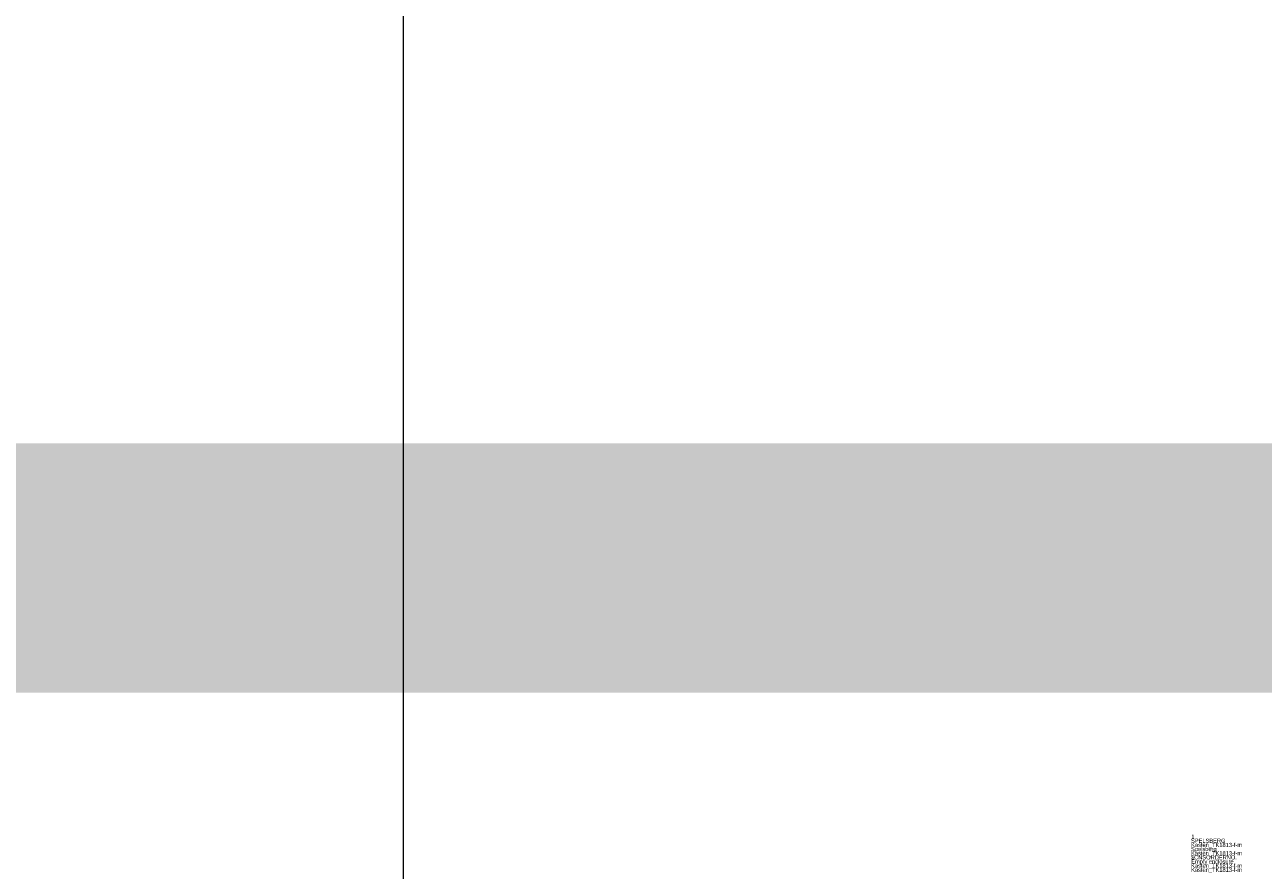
# Model space of a CAD drawing. Extents: x -620 to 300, y 62 to 1112.
# Tile 23 of 200: x -457.09 to -454.11, y 368.27 to 370.3. Entities that reach past the tile are written whole.
import ezdxf
from ezdxf.lldxf.tags import DXFTag

# ---------------------------------------------------------------- set-up
doc = ezdxf.new("R2010")
doc.units = 0
doc.layers.get('0').update_dxf_attribs({"lineweight": 13})
doc.layers.add('00_E_ST_Handlaufleuchte_Leerrohre_Terrasse', color=6, linetype='Continuous', lineweight=25, true_color=0xff00ff)
doc.layers.add('AM_6', color=2, linetype='Continuous', lineweight=35, true_color=0xffff00)
doc.layers.add('70 -71 Achsen- 1 Gebäudeachsen', color=7, linetype='STRICHPUNKT2-A06CPVM0L0', lineweight=18)
doc.styles.get("Standard").update_dxf_attribs({"font": 'ARIALN.TTF'})
tags = doc.linetypes.add('STRICHPUNKT2-A06CPVM0L0', pattern=[12.7, 6.35, -3.175, 0, -3.175]).pattern_tags.tags
tags[10:11] = [DXFTag(74, 4), DXFTag(75, 0), DXFTag(340, '0'), DXFTag(46, 0.0), DXFTag(50, 0.0), DXFTag(44, 0.0), DXFTag(45, 0.0)]
tags[8:9] = [DXFTag(74, 4), DXFTag(75, 0), DXFTag(340, '0'), DXFTag(46, 0.0), DXFTag(50, 0.0), DXFTag(44, 0.0), DXFTag(45, 0.0)]
tags[6:7] = [DXFTag(74, 4), DXFTag(75, 0), DXFTag(340, '0'), DXFTag(46, 0.0), DXFTag(50, 0.0), DXFTag(44, 0.0), DXFTag(45, 0.0)]
tags[4:5] = [DXFTag(74, 4), DXFTag(75, 0), DXFTag(340, '0'), DXFTag(46, 0.0), DXFTag(50, 0.0), DXFTag(44, 0.0), DXFTag(45, 0.0)]

# ---------------------------------------------------------------- blocks, each defined once
blk = doc.blocks.new('Referenz-A06CPVM1L0')
at = {"layer": '70 -71 Achsen- 1 Gebäudeachsen', "color": 0, "linetype": 'STRICHPUNKT2-A06CPVM0L0', "ltscale": 0.18}
blk.add_line((-456.1763, 1084.5536), (-456.1763, 85.1136), dxfattribs=at)
blk = doc.blocks.new('Blockreferenz-A06CPVPRL0')
at = {"layer": 'AM_6', "char_height": 0.01, "attachment_point": 1}
for s, insert in [('{\\fArial Narrow;1}', (-454.2791, 368.3555)), ('{\\fArial Narrow;SPELSBERG}', (-454.2798, 368.3455)), ('{\\fArial Narrow;Spelsberg}', (-454.2798, 368.3255)), ('{\\fArial Narrow;Kasten_TK1813-f-m}', (-454.2795, 368.3355)), ('{\\fArial Narrow;$CNSORDERNO.}', (-454.2799, 368.3055)), ('{\\fArial Narrow;Kasten_TK1813-f-m}', (-454.2795, 368.3155)), ('{\\fArial Narrow;Empty enclosure}', (-454.2794, 368.2955)), ('{\\fArial Narrow;Kasten_TK1813-f-m}', (-454.2795, 368.2855)), ('{\\fArial Narrow;Kasten_TK1813-f-m}', (-454.2795, 368.2755))]:
    blk.add_mtext(s, dxfattribs=dict(at, insert=insert))
blk = doc.blocks.new('Polylinie-A06CPVQ1L0')
at = {"color": 0, "linetype": 'ByBlock', "lineweight": -2, "ltscale": 0.25}
blk.add_solid([(-396.5792, 369.2969), (-395.9792, 368.6969), (-457.4766, 369.2969), (-458.0766, 368.6969)], dxfattribs=at)

msp = doc.modelspace()

# ---------------------------------------------------------------- block references
at = {"color": 8, "lineweight": 13, "ltscale": 0.13, "true_color": 0x808080}
msp.add_blockref('Referenz-A06CPVM1L0', (0, 0), dxfattribs=at)
at = {"ltscale": 0.13}
msp.add_blockref('Blockreferenz-A06CPVPRL0', (0, 0), dxfattribs=at)
at = {"layer": '00_E_ST_Handlaufleuchte_Leerrohre_Terrasse', "color": 6, "ltscale": 0.25, "true_color": 0xff00ff}
msp.add_blockref('Polylinie-A06CPVQ1L0', (0, 0), dxfattribs=at)

doc.saveas('drawing.dxf')
